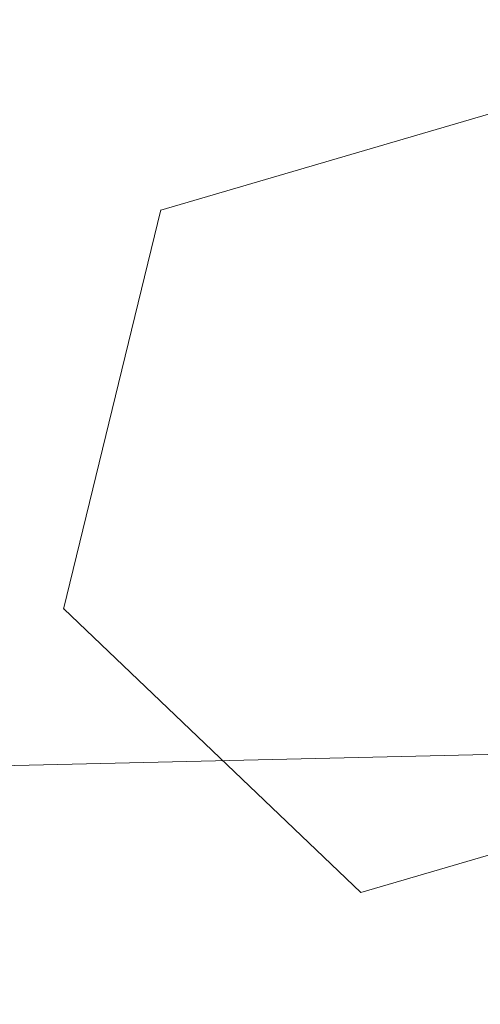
# Model space of a CAD drawing. Header units: millimetres. Extents: x 2943 to 3105, y 1618 to 1828.
# Tile 44 of 81: x 3010.966 to 3011.072, y 1762.15 to 1762.378. Entities that reach past the tile are written whole.
import ezdxf

# ---------------------------------------------------------------- set-up
doc = ezdxf.new("R2010")
doc.units = ezdxf.units.MM
doc.linetypes.add('1.4_0.7', pattern=[2.0999999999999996, 1.4, -0.7])
for name, color, linetype, lineweight in [('1 poly easy', 76, '1.4_0.7', 9), ('1_naw mat', 251, 'Continuous', 5), ('wymiary', 7, 'Continuous', 9)]:
    doc.layers.add(name, color=color, linetype=linetype, lineweight=lineweight)
picture_1 = doc.add_image_def('image1.jpg', size_in_pixel=(9921, 7015))

msp = doc.modelspace()

# ---------------------------------------------------------------- hatches: boundary and pattern name
at = {"layer": '1 poly easy'}
h = msp.add_hatch(dxfattribs=at)
h.set_pattern_fill('HEX', color=256, scale=0.03, angle=-43.67331461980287)
h.set_pattern_definition([(316.326685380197, (-370.3120942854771, 1244.699119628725), (0.1139247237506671, 0.1193266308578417), [0.09524999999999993, -0.1904999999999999]), (76.3266853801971, (-370.3120942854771, 1244.699119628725), (-0.1603022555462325, 0.03899838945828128), [0.09524999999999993, -0.1904999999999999]), (16.32668538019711, (-370.243201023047, 1244.633345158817), (-0.04637753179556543, 0.158325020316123), [0.09524999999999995, -0.1904999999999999])])
h.paths.add_polyline_path([(3012.951632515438, 1765.252414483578), (3013.091102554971, 1759.254035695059), (3004.093534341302, 1759.044830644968), (3003.9540643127, 1765.043209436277)])

# ---------------------------------------------------------------- linework, layer by layer
at = {"layer": '1_naw mat'}
for points in [[(3011.521772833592, 1762.218357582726), (3010.022178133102, 1762.183490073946), (3009.9989331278, 1763.183219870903), (3011.498527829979, 1763.218087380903)], [(3011.545017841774, 1761.218627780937), (3010.045423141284, 1761.183760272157), (3010.022178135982, 1762.183490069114), (3011.52177283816, 1762.218357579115)]]:
    msp.add_lwpolyline(points, close=True, dxfattribs=at)

# ---------------------------------------------------------------- pictures from other files: only their frames are drawn
at = {"layer": 'wymiary'}
image = msp.add_image(picture_1, insert=(3104.889709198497, 1618.260470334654), size_in_units=(209.99450000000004, 148.48416666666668), rotation=90, dxfattribs=dict(at, fade=54))
image.dxf.flags = 7

doc.saveas('drawing.dxf')
